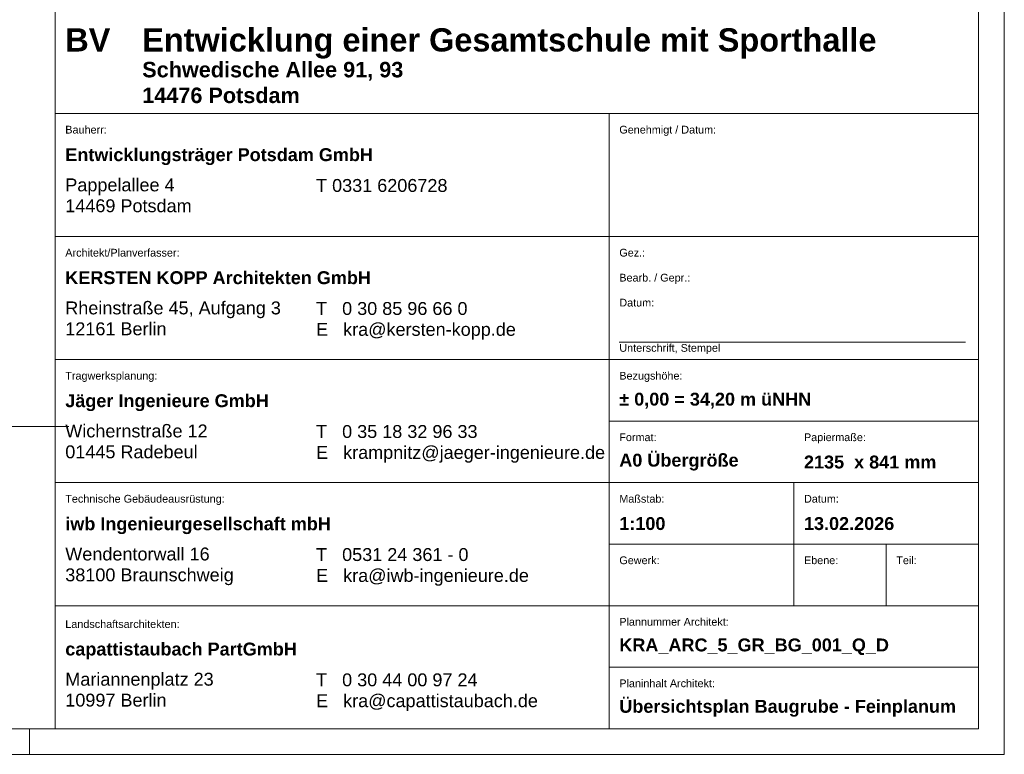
# Model space of a CAD drawing. Header units: metres. Extents: x -3716 to 31, y -1854 to 706.
# Tile 179 of 207: x -209 to 31, y -345 to -166. Entities that reach past the tile are written whole.
import ezdxf

# ---------------------------------------------------------------- set-up
doc = ezdxf.new("R2010")
doc.units = ezdxf.units.M
doc.header["$LTSCALE"] = 1.25
doc.header["$PDMODE"] = 1
doc.header["$PDSIZE"] = -2
doc.linetypes.add('ISO-02 Strichlinie', pattern=[3.81, 3.048, -0.762])
doc.linetypes.add('Linienart-40', pattern=[1.399915, 0.599963, -0.799951])
doc.layers.get('0').update_dxf_attribs({"lineweight": 25})
for name, color, linetype, lineweight in [('70 -74 Zeichnungsblatt- 4 Plankopf Linie', 7, 'Continuous', 13), ('70 -74 Zeichnungsblatt- 5 Plankopf Text', 7, 'Continuous', 18), ('70 -76 Zeichnungsblatt -2 Plankopf Text', 7, 'Continuous', 18), ('Keine', 7, 'Continuous', 9)]:
    doc.layers.add(name, color=color, linetype=linetype, lineweight=lineweight)
doc.layers.add('70 -76 Bemaßung- 2 Allgemein', color=7, linetype='Continuous', lineweight=5, true_color=0x6666cc)
doc.styles.add('Arial', font='arial.ttf')
doc.styles.add('Arial (bold)', font='arialbd.ttf')
doc.dimstyles.new('SIA_DIN1356', dxfattribs={"dimtxt": 1.258608, "dimasz": 2.80603, "dimexe": 2.5, "dimexo": 3.75, "dimgap": 0.625, "dimtad": 1, "dimdec": 3, "dimtxsty": 'Arial', "dimblk": 'VW_SLASH-1', "dimblk1": 'VW_SLASH-1', "dimblk2": 'VW_SLASH-1', "dimcen": 0, "dimdle": 2.5, "dimadec": 3, "dimazin": 0, "dimtfac": 1, "dimtdec": 3, "dimtix": 1, "dimtmove": 0, "dimatfit": 0, "dimldrblk": 'VW_FILLEDARROW-1', "dimfxl": 1, "dimfrac": 2, "dimtolj": 1, "dimarcsym": 0})

# ---------------------------------------------------------------- blocks, each defined once
blk = doc.blocks.new('Gruppe-4')
at = {"layer": '70 -74 Zeichnungsblatt- 4 Plankopf Linie'}
for p, q in [((0.88245, -0.12334), (0.88245, -0.4155)), ((1.06245, -0.1235), (1.06245, -0.4155)), ((0.88245, -0.2955), (1.06245, -0.2955)), ((0.99045, -0.2955), (0.99045, -0.4155)), ((0.88245, -0.3195), (1.06245, -0.3195)), ((0.88245, -0.3435), (1.06245, -0.3435)), ((0.99045, -0.3555), (1.06245, -0.3555)), ((0.88245, -0.3675), (1.06245, -0.3675)), ((1.02645, -0.3675), (1.02645, -0.3795)), ((0.99045, -0.3795), (1.06245, -0.3795)), ((1.02645, -0.3795), (1.02645, -0.3915)), ((1.04445, -0.3795), (1.04445, -0.3915)), ((0.88245, -0.3915), (1.06245, -0.3915)), ((1.06245, -0.3915), (1.06245, -0.4035)), ((0.99045, -0.4035), (1.06245, -0.4035))]:
    blk.add_line(p, q, dxfattribs=at)
at = {"layer": '70 -74 Zeichnungsblatt- 4 Plankopf Linie', "linetype": 'Linienart-40', "lineweight": 13, "transparency": 33554687}
blk.add_line((0.99245, -0.34007), (1.05994, -0.34007), dxfattribs=at)
at = {"layer": '70 -74 Zeichnungsblatt- 5 Plankopf Text', "attachment_point": 1}
for s, insert, char_height, line_spacing_factor, style in [('BV', (0.88445, -0.27887), 0.004531, 0.996218, 'Arial (bold)'), ('Genehmigt / Datum:', (0.99245, -0.29789), 0.0015105, 0.970891, 'Arial'), ('Entwicklungsträger Potsdam GmbH', (0.88445, -0.30226), 0.0025172, 0.996218, 'Arial (bold)'), ('Pappelallee 4\\P14469 Potsdam', (0.88445, -0.30816), 0.0025172, 0.970891, 'Arial'), ('T 0331 6206728', (0.93334, -0.30827), 0.0025172, 0.970891, 'Arial'), ('Architekt/Planverfasser:', (0.88445, -0.32189), 0.0015105, 0.970891, 'Arial'), ('Gez.:', (0.99245, -0.32189), 0.00151, 0.970891, 'Arial'), ('KERSTEN KOPP Architekten GmbH', (0.88445, -0.32626), 0.0025172, 0.996218, 'Arial (bold)'), ('Bearb. / Gepr.:', (0.99245, -0.32676), 0.0015105, 0.970891, 'Arial'), ('Rheinstraße 45, Aufgang 3\\P12161 Berlin', (0.88445, -0.33216), 0.0025172, 0.970891, 'Arial'), ('Datum:', (0.99245, -0.33163), 0.00151, 0.970891, 'Arial'), ('T   0 30 85 96 66 0\\PE   kra@kersten-kopp.de', (0.93334, -0.33227), 0.0025172, 0.970891, 'Arial'), ('Unterschrift, Stempel', (0.99245, -0.34046), 0.0015105, 0.970891, 'Arial'), ('Tragwerksplanung:', (0.88445, -0.34589), 0.0015105, 0.970891, 'Arial'), ('Bezugshöhe:', (0.99245, -0.34589), 0.0015105, 0.970891, 'Arial'), ('Jäger Ingenieure GmbH', (0.88445, -0.35026), 0.0025172, 0.996218, 'Arial (bold)'), ('Wichernstraße 12\\P01445 Radebeul', (0.88445, -0.35616), 0.0025172, 0.970891, 'Arial'), ('T   0 35 18 32 96 33\\PE   krampnitz@jaeger-ingenieure.de', (0.93334, -0.35627), 0.0025172, 0.970891, 'Arial'), ('Format:', (0.99245, -0.35789), 0.00151, 0.970891, 'Arial'), ('Papiermaße:', (1.02845, -0.35789), 0.0015105, 0.970891, 'Arial'), ('Technische Gebäudeausrüstung:', (0.88445, -0.36989), 0.0015105, 0.970891, 'Arial'), ('Maßstab:', (0.99245, -0.36989), 0.00151, 0.970891, 'Arial'), ('Datum:', (1.02845, -0.36989), 0.00151, 0.970891, 'Arial'), ('iwb Ingenieurgesellschaft mbH', (0.88445, -0.37426), 0.0025172, 0.996218, 'Arial (bold)'), ('Wendentorwall 16\\P38100 Braunschweig', (0.88445, -0.38016), 0.0025172, 0.970891, 'Arial'), ('T   0531 24 361 - 0\\PE   kra@iwb-ingenieure.de', (0.93334, -0.38027), 0.0025172, 0.970891, 'Arial'), ('Gewerk:', (0.99245, -0.38189), 0.00151, 0.970891, 'Arial'), ('Ebene:', (1.02845, -0.38189), 0.00151, 0.970891, 'Arial'), ('Teil:', (1.04645, -0.38189), 0.00151, 0.970891, 'Arial'), ('Landschaftsarchitekten:', (0.88445, -0.39433), 0.0015105, 0.970891, 'Arial'), ('Plannummer Architekt:', (0.99245, -0.39389), 0.0015105, 0.970891, 'Arial'), ('capattistaubach PartGmbH', (0.88445, -0.3987), 0.0025172, 0.996218, 'Arial (bold)'), ('Mariannenplatz 23\\P10997 Berlin', (0.88445, -0.40459), 0.0025172, 0.970891, 'Arial'), ('T   0 30 44 00 97 24\\PE   kra@capattistaubach.de', (0.93334, -0.40471), 0.0025172, 0.970891, 'Arial'), ('Planinhalt Architekt:', (0.99245, -0.40589), 0.0015105, 0.970891, 'Arial')]:
    blk.add_mtext(s, dxfattribs=dict(at, insert=insert, char_height=char_height, line_spacing_factor=line_spacing_factor, style=style))
at = {"layer": '70 -74 Zeichnungsblatt- 5 Plankopf Text', "line_spacing_factor": 0.996218, "style": 'Arial (bold)'}
for s, insert, char_height, width, attachment_point in [('Entwicklung einer Gesamtschule mit Sporthalle', (0.89945, -0.27887), 0.004531, 0.1612116, 1), ('Schwedische Allee 91, 93\\P14476 Potsdam', (0.89945, -0.28542), 0.0030207, 0.089, 1), ('± 0,00 = 34,20 m üNHN', (0.99245, -0.3515), 0.0025172, 0.068, 4), ('A0 Übergröße', (0.99245, -0.3635), 0.0025172, 0.032, 4), ('2135  x 841 mm', (1.02845, -0.3635), 0.0025172, 0.032, 4), ('1:100', (0.99245, -0.3755), 0.002517, 0.068, 4), ('13.02.2026', (1.02845, -0.3755), 0.002517, 0.0268028, 4), ('KRA_ARC_5_GR_BG_001_Q_D', (0.99245, -0.39952), 0.0025172, 0.0682872, 4), ('Übersichtsplan Baugrube - Feinplanum ', (0.99245, -0.41152), 0.0025172, 0.0682872, 4)]:
    blk.add_mtext(s, dxfattribs=dict(at, insert=insert, char_height=char_height, width=width, attachment_point=attachment_point))
at = {"layer": '70 -76 Zeichnungsblatt -2 Plankopf Text', "insert": (0.88445, -0.29789), "char_height": 0.00151, "attachment_point": 1, "line_spacing_factor": 0.970891, "style": 'Arial'}
blk.add_mtext('Bauherr:', dxfattribs=at)
blk = doc.blocks.new('Plankopf')
at = {"layer": '70 -74 Zeichnungsblatt- 4 Plankopf Linie', "color": 7, "linetype": 'ISO-02 Strichlinie', "lineweight": 5, "transparency": 33554687}
blk.add_line((0.8775, -0.4205), (0.8775, -0.4155), dxfattribs=at)
at = {"layer": '70 -74 Zeichnungsblatt- 4 Plankopf Linie', "color": 7, "transparency": 33554687}
blk.add_blockref('Gruppe-4', (0, 0), dxfattribs=at)
at = {"layer": '70 -74 Zeichnungsblatt- 4 Plankopf Linie', "color": 0, "flags": 1}
for tag in ['Approval', 'Approval', 'Approval', 'Approval', 'Approval', 'AR_Genehmigt_-_Datum', 'Auto_Generate_Page_Number', 'Auto_Total_Num_Sheets', 'Auftraggeber', 'Auftraggeber_Zusatz_-1-', 'Auftraggeber_Zusatz_-2-', 'Architekt', 'Architekt_Zusatz_-1-', 'Architekt_Zusatz_-2-', 'Approval', 'Current_Plot_Date', 'Scale', 'Sheet_Number', 'Sheet_Title', 'Teil', 'Gewerk', 'Total_Num_Sheets', 'Tragwerksplanung', 'Tragwerksplanung_Zusatz_-1-', 'Tragwerksplanung_Zusatz_-2-', 'Geschäftszeichen', 'Zone', 'Zone', 'Zone', 'Zone', 'Zone', 'Status', 'TGA', 'TGA_Zusatz_-1-', 'TGA_Zusatz_-2-', 'Zone', 'Number', 'Publish_Date', 'Number', 'Publish_Date', 'Number', 'Publish_Date', 'Number', 'Publish_Date', 'Number', 'Publish_Date', 'Planungsgrundlagen', 'Plot_Date_Format', 'BH_Genehmigt_-_Datum', 'Papiermaße', 'Ebene', 'Page_Number', 'Plannummer_Fachplaner', 'File_Name', 'File_Name_Include_Path', 'Projektname_Zusatz', 'Project_Address', 'Landschaftsarchitekt', 'Landschaftsarchitekten_Zusatz-1-', 'Landschaftsarchitekten_Zusatz_-2-', 'Höhe_üNHN', 'Leistungsphase', 'Number', 'Publish_Date', 'Recipients', 'Recipients', 'Recipients', 'Recipients', 'Recipients', 'Project_Date', 'Project_ID', 'Project_Name', 'Recipients', 'Date', 'Note', 'Date', 'Note', 'Date', 'Note', 'Date', 'Note', 'Date', 'Note', 'Format', 'Date', 'Date', 'Note']:
    blk.add_attdef(tag, (-1.0675, -0.4205), '', height=0.00018, dxfattribs=at)
at = {"layer": '70 -74 Zeichnungsblatt- 4 Plankopf Linie', "transparency": 33554687, "flags": 128}
for points in [[(-1.0675, 0.4205), (1.0675, 0.4205), (1.0675, -0.4205), (-1.0675, -0.4205)], [(-1.0475, -0.4155), (-1.0475, 0.4155), (1.0625, 0.4155), (1.0625, -0.4155)]]:
    blk.add_lwpolyline(points, close=True, dxfattribs=at)
blk = doc.blocks.new('VW_SLASH-1')
at = {"color": 0, "linetype": 'ByBlock', "lineweight": -2, "transparency": 16777216}
blk.add_line((0.8909, 0), (-1, 0), dxfattribs=at)
at = {"color": 0, "lineweight": 20, "transparency": 16777216, "flags": 128}
blk.add_lwpolyline([(0.5001, 0.5001), (-0.5001, -0.5001)], dxfattribs=at)
blk = doc.blocks.new('*D1526')
at = {"layer": '70 -76 Bemaßung- 2 Allgemein', "color": 0, "lineweight": -2}
for p, q in [((-0.727, 33.061), (-3.533, 33.061)), ((3.234, 33.061), (2.079, 33.061)), ((6.04, 33.061), (8.846, 33.061)), ((3.234, 32.371), (3.234, 30.561)), ((2.079, 31.216), (2.079, 30.561))]:
    blk.add_line(p, q, dxfattribs=at)
at = {"layer": 'Defpoints', "color": 0}
for p in [(3.234, 36.121), (2.079, 34.966), (2.079, 33.061)]:
    blk.add_point(p, dxfattribs=at)
at = {"layer": '70 -76 Bemaßung- 2 Allgemein', "color": 0, "lineweight": -2, "xscale": 2.8060302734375, "yscale": 2.8060302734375, "zscale": 2.8060302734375}
blk.add_blockref('VW_SLASH-1', (2.079, 33.061), dxfattribs=at)
at = {"layer": '70 -76 Bemaßung- 2 Allgemein', "color": 0, "lineweight": -2, "xscale": 2.8060302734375, "yscale": 2.8060302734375, "zscale": 2.8060302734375, "rotation": 180}
blk.add_blockref('VW_SLASH-1', (3.234, 33.061), dxfattribs=at)
at = {"layer": '70 -76 Bemaßung- 2 Allgemein', "color": 0, "insert": (2.657, 33.163), "char_height": 0.10069, "attachment_point": 5, "style": 'Arial'}
blk.add_mtext('\\A1;1,15\\S5^ ;', dxfattribs=at)
blk = doc.blocks.new('VW_FILLEDARROW-1')
at = {"linetype": 'Continuous', "lineweight": 0, "transparency": 16777216}
blk.add_hatch(color=0, dxfattribs=at).paths.add_polyline_path([(-1.4144, 0.379), (0, 0), (-1.4144, -0.379)])
at = {"color": 0, "lineweight": 5, "transparency": 16777216, "flags": 128}
blk.add_lwpolyline([(-1.4144, 0.379), (0, 0), (-1.4144, -0.379)], close=True, dxfattribs=at)
blk = doc.blocks.new('Gruppe-1118')
at = {"layer": '70 -76 Bemaßung- 2 Allgemein'}
dim = blk.add_linear_dim(base=(2.07900004, 33.06119107), p1=(3.23400004, 36.12119107), p2=(2.07900004, 34.96619107), text='1,15\\S5^ ;', dimstyle='SIA_DIN1356', override={"dimtxt": 0.100689, "dimgap": 0.025, "dimdec": 8, "dimpost": '<>', "dimtxsty": 'Arial', "dimtmove": 2}, dxfattribs=at)
dim.commit()
dim.dimension.update_dxf_attribs({"geometry": '*D1526', "text_midpoint": (2.65650004, 33.16338571)})
blk = doc.blocks.new('_Feinplanum 2D-6 (3D)')
at = {"layer": '70 -76 Bemaßung- 2 Allgemein'}
blk.add_blockref('Gruppe-1118', (0, 0), dxfattribs=at)

msp = doc.modelspace()

# ---------------------------------------------------------------- block references
at = {"layer": '70 -74 Zeichnungsblatt- 4 Plankopf Linie', "xscale": 1250, "yscale": 1250, "zscale": 1250}
msp.add_blockref('Plankopf', (-1303.55, 180.16), dxfattribs=at)

# ---------------------------------------------------------------- next in the draw order: block references
at = {"layer": 'Keine', "color": 1, "xscale": 12.5, "yscale": 12.5, "zscale": 12.5}
msp.add_blockref('_Feinplanum 2D-6 (3D)', (-307.66, -678.79), dxfattribs=at)

doc.saveas('drawing.dxf')
